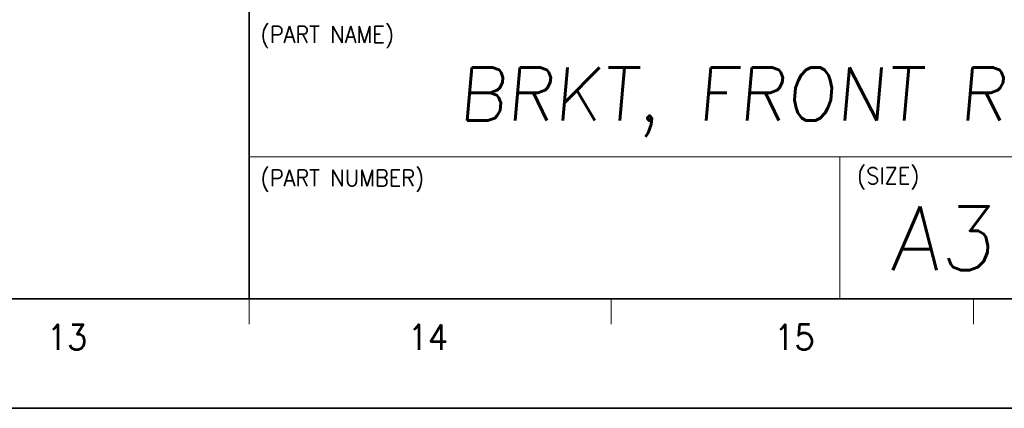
# Model space of a CAD drawing. Header units: millimetres. Extents: x 4497 to 13960, y 12291 to 16372.
# Tile 13 of 217: x 5393 to 5462, y 12301 to 12328. Entities that reach past the tile are written whole.
import ezdxf
from ezdxf.enums import TextEntityAlignment as Align

# ---------------------------------------------------------------- set-up
doc = ezdxf.new("R2010")
doc.units = ezdxf.units.MM
doc.header["$LTSCALE"] = 0.8
doc.layers.get('0').update_dxf_attribs({"linetype": 'CONTINUOUS', "lineweight": 0})
doc.layers.add('2', color=3, linetype='CONTINUOUS', lineweight=0)
doc.styles.get("Standard").update_dxf_attribs({"font": 'romans.shx', "width": 0.8, "oblique": 5, "bigfont": 'whgtxt.shx'})

msp = doc.modelspace()

# ---------------------------------------------------------------- linework, layer by layer
at = {"color": 7, "linetype": 'Continuous', "lineweight": 35}
for p, q in [((5409.249, 12308.238), (5409.249, 12371.121)), ((5082.259, 12308.238), (5484.708, 12308.238))]:
    msp.add_line(p, q, dxfattribs=at)
at = {"color": 7, "linetype": 'Continuous'}
for p, q in [((5409.249, 12318.081), (5484.708, 12318.081)), ((5450.259, 12308.238), (5450.259, 12318.081)), ((5409.249, 12306.479), (5409.249, 12308.238)), ((5409.249, 12308.238), (5484.708, 12308.238)), ((5409.249, 12308.238), (5484.708, 12308.238)), ((5426.452, 12308.238), (5484.708, 12308.238)), ((5434.402, 12306.479), (5434.402, 12308.238)), ((5459.555, 12306.479), (5459.555, 12308.238))]:
    msp.add_line(p, q, dxfattribs=at)
at = {"color": 7, "linetype": 'Continuous', "lineweight": 35}
msp.add_lwpolyline([(5072.604, 12597.631), (5072.604, 12300.631), (5492.604, 12300.631), (5492.604, 12597.631)], close=True, dxfattribs=at)

# ---------------------------------------------------------------- texts
at = {"color": 7, "linetype": 'Continuous', "width": 0.933333}
for s, height, p in [('(PART NAME)', 1.14083, (5410.053, 12327.138)), ('(PART NUMBER)', 1.14083, (5410.053, 12317.183)), ('(SIZE)', 1.1408, (5451.465, 12317.331))]:
    msp.add_text(s, height=height, dxfattribs=at).set_placement(p, align=Align.TOP_LEFT)
at = {"linetype": 'Continuous', "oblique": 5}
msp.add_text('A3', height=4.4313, dxfattribs=at).set_placement((5453.755, 12310.206))
at = {"color": 7, "linetype": 'Continuous', "width": 0.933333}
for s, p in [('13', (5396.608, 12305.565)), ('14', (5421.671, 12305.565)), ('15', (5447.119, 12305.565))]:
    msp.add_text(s, height=1.759, dxfattribs=at).set_placement(p, align=Align.MIDDLE_CENTER)
at = {"layer": '2', "oblique": 5}
msp.add_text('BRKT, FRONT RIGHT', height=3.6864, dxfattribs=at).set_placement((5423.769, 12320.598))

doc.saveas('drawing.dxf')
